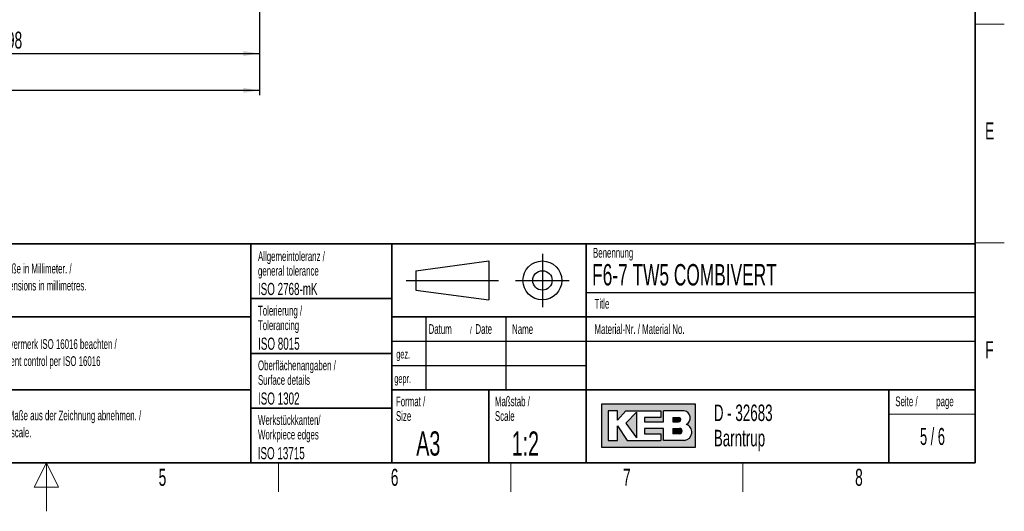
# Paper-space layout 'Blatt5' of a CAD drawing. Header units: millimetres. Extents: x 5 to 418, y 2 to 292.
# Tile 12 of 30: x 211 to 414, y 2 to 103. Entities that reach past the tile are written whole.
import ezdxf

# ---------------------------------------------------------------- set-up
doc = ezdxf.new("R2010")
doc.units = ezdxf.units.MM
doc.layers.add('SLD-0', color=7, linetype='Continuous')
doc.styles.add('SLDTEXTSTYLE1', font='TXT', dxfattribs={"width": 0.605})
doc.styles.add('SLDTEXTSTYLE2', font='TXT', dxfattribs={"width": 0.563})
doc.dimstyles.new('SLDDIMSTYLE6', dxfattribs={"dimtxt": 3.5, "dimasz": 3.302, "dimexe": 0, "dimexo": 0.0625, "dimgap": 0.875, "dimtad": 1, "dimlfac": 2, "dimrnd": 1e-09, "dimzin": 12, "dimdsep": 46, "dimtxsty": 'SLDTEXTSTYLE1', "dimsah": 1, "dimcen": 0.09, "dimadec": 0, "dimazin": 3, "dimtfac": 1, "dimtofl": 0, "dimtmove": 0, "dimatfit": 3, "dimfxl": 1, "dimfrac": 2, "dimtolj": 1, "dimtzin": 12, "dimarcsym": 0})

# ---------------------------------------------------------------- blocks, each defined once
blk = doc.blocks.new('_D_33')
at = {"layer": 'SLD-0', "color": 7}
for p, q in [((113.2925860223, 145.9183189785), (113.2925860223, 87.5958712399)), ((260.7925860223, 125.1683189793), (260.7925860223, 87.5958712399)), ((260.7925860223, 88.5958712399), (113.2925860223, 88.5958712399))]:
    blk.add_line(p, q, dxfattribs=at)
for points in [[(113.2925860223, 88.5958712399), (116.5945860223, 88.0878712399), (116.5945860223, 89.1038712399)], [(260.7925860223, 88.5958712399), (257.4905860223, 89.1038712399), (257.4905860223, 88.0878712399)]]:
    blk.add_solid(points, dxfattribs=at)
at = {"layer": 'SLD-0', "color": 7, "insert": (183.032169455, 93.107608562), "char_height": 3.5, "attachment_point": 1, "style": 'SLDTEXTSTYLE1'}
blk.add_mtext('295', dxfattribs=at)
blk = doc.blocks.new('_D_35')
at = {"layer": 'SLD-0', "color": 7}
for p, q in [((161.7925860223, 119.1683189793), (161.7925860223, 95.1819619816)), ((260.7925860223, 119.1683189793), (260.7925860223, 95.1819619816)), ((161.7925860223, 96.1819619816), (260.7925860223, 96.1819619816))]:
    blk.add_line(p, q, dxfattribs=at)
for points in [[(161.7925860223, 96.1819619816), (165.0945860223, 95.6739619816), (165.0945860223, 96.6899619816)], [(260.7925860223, 96.1819619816), (257.4905860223, 96.6899619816), (257.4905860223, 95.6739619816)]]:
    blk.add_solid(points, dxfattribs=at)
at = {"layer": 'SLD-0', "color": 7, "insert": (207.282169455, 100.6936993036), "char_height": 3.5, "attachment_point": 1, "style": 'SLDTEXTSTYLE1'}
blk.add_mtext('198', dxfattribs=at)

psp = doc.layouts.new('Blatt5')

# ---------------------------------------------------------------- hatches: boundary and pattern name
at = {"linetype": 'Continuous'}
h = psp.add_hatch(color=7, dxfattribs=at)
h.paths.add_polyline_path([(331.1423676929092, 15.18257760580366), (350.5207896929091, 15.18257760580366), (350.5207896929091, 24.04128480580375), (331.1423676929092, 24.04128480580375)], flags=0)
edge = h.paths.add_edge_path(flags=0)
edge.add_arc((347.9991875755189, 18.26988521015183), 1.720915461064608, -81.72003226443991, 70.17096003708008, ccw=False)
edge.add_line((348.2470169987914, 16.56690822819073), (348.2293995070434, 16.56675060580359))
edge.add_line((348.2293995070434, 16.56675060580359), (343.8767592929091, 16.56675060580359))
edge.add_line((343.8767592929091, 16.56675060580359), (343.8767592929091, 19.05826200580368))
edge.add_line((343.8767592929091, 19.05826200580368), (340.0010748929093, 19.05826200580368))
edge.add_line((340.0010748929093, 19.05826200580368), (340.0010748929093, 17.95092360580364))
edge.add_line((340.0010748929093, 17.95092360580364), (343.3230900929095, 17.95092360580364))
edge.add_line((343.3230900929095, 17.95092360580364), (343.3230900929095, 16.56675060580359))
edge.add_line((343.3230900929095, 16.56675060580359), (336.4022250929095, 16.56675060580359))
edge.add_line((336.4022250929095, 16.56675060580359), (334.4643828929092, 19.61193120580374))
edge.add_line((334.4643828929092, 19.61193120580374), (334.4643828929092, 16.56675060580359))
edge.add_line((334.4643828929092, 16.56675060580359), (332.5265406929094, 16.56675060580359))
edge.add_line((332.5265406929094, 16.56675060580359), (332.5265406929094, 22.65711180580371))
edge.add_line((332.5265406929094, 22.65711180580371), (334.4643828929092, 22.65711180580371))
edge.add_line((334.4643828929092, 22.65711180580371), (334.4643828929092, 20.71926960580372))
edge.add_line((334.4643828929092, 20.71926960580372), (336.1253904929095, 22.65711180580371))
edge.add_line((336.1253904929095, 22.65711180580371), (343.3230900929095, 22.65711180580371))
edge.add_line((343.3230900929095, 22.65711180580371), (343.3230900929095, 21.27293880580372))
edge.add_line((343.3230900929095, 21.27293880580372), (340.0010748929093, 21.27293880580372))
edge.add_line((340.0010748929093, 21.27293880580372), (340.0010748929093, 20.44243500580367))
edge.add_line((340.0010748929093, 20.44243500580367), (343.8767592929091, 20.44243500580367))
edge.add_line((343.8767592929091, 20.44243500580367), (343.8767592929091, 22.65711180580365))
edge.add_line((343.8767592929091, 22.65711180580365), (348.1497422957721, 22.65711180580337))
edge.add_line((348.1497422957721, 22.65711180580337), (348.151741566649, 22.65711180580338))
edge.add_line((348.151741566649, 22.65711180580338), (348.1521661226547, 22.65713246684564))
edge.add_arc((347.9523797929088, 21.20834406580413), 1.462498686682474, -64.4589412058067, 82.1484933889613, ccw=False)
psp.add_hatch(color=7, dxfattribs=at).paths.add_polyline_path([(338.3400672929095, 17.12041980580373), (338.3400672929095, 22.38027720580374), (336.1253904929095, 20.16560040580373)], flags=0)
h = psp.add_hatch(color=7, dxfattribs=at)
edge = h.paths.add_edge_path(flags=0)
edge.add_line((345.8146014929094, 20.44243500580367), (346.974194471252, 20.44243500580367))
edge.add_arc((347.0534490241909, 20.85768690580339), 0.4227474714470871, 259.1945394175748, 460.8054605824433)
edge.add_line((346.9741944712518, 21.27293880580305), (345.8146014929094, 21.27293880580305))
edge.add_line((345.8146014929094, 21.27293880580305), (345.8146014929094, 20.44243500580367))
h = psp.add_hatch(color=7, dxfattribs=at)
edge = h.paths.add_edge_path(flags=0)
edge.add_line((345.8146014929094, 17.95092360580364), (347.1991847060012, 17.95092360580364))
edge.add_arc((347.1991847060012, 18.50459280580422), 0.5536692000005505, 270.0000000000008, 450.0000000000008)
edge.add_line((347.1991847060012, 19.05826200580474), (347.1703327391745, 19.05826200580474))
edge.add_line((347.1703327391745, 19.05826200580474), (345.8146014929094, 19.05826200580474))
edge.add_line((345.8146014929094, 19.05826200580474), (345.8146014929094, 17.95092360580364))

# ---------------------------------------------------------------- linework, layer by layer
at = {"layer": 'SLD-0', "lineweight": 35}
for p, q in [((408, 12), (408, 282.5)), ((135, 57), (408, 57)), ((259, 57), (259, 12)), ((288, 57), (288, 12)), ((328, 57.0000000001), (328, 12)), ((408, 57), (408, 12)), ((259, 45.75), (288, 45.75)), ((202.5, 42), (259, 42)), ((408, 42), (288, 42)), ((259, 34.5), (288, 34.5)), ((202.5, 27), (259, 27)), ((288, 27), (408, 27)), ((308, 27), (308, 12)), ((390.2572074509, 27), (390.2572074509, 12)), ((259, 23.25), (288, 23.25)), ((26, 12), (408, 12)), ((135, 12), (408, 12))]:
    psp.add_line(p, q, dxfattribs=at)
at = {"layer": 'SLD-0', "lineweight": 18}
for p, q in [((408, 102.25), (414, 102.25)), ((408, 57.25), (414, 57.25)), ((390.2572074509, 22), (408, 22)), ((217, 12), (214.5, 7)), ((217, 2), (217, 12)), ((219.5, 7), (217, 12)), ((264.75, 6), (264.75, 12)), ((312.5, 6), (312.5, 12)), ((360.25, 6), (360.25, 12)), ((214.5, 7), (219.5, 7))]:
    psp.add_line(p, q, dxfattribs=at)
at = {"layer": 'SLD-0'}
for p, q in [((319, 55), (319, 44)), ((293, 51.5), (308, 53.5)), ((308, 53.5), (308, 45.5)), ((293, 51.5), (293, 47.5)), ((291, 49.5), (310, 49.5)), ((313.5, 49.5), (324.5, 49.5)), ((293, 47.5), (308, 45.5)), ((328, 47.0000000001), (408, 47.0000000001)), ((295, 42), (295, 27)), ((311.5, 42), (311.5, 27)), ((288, 37), (408, 37)), ((288, 32), (328, 32)), ((348.1497422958, 22.6571118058), (348.1517415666, 22.6571118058)), ((348.1517415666, 22.6571118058), (348.1521661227, 22.6571324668)), ((348.229399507, 16.5667506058), (348.2470169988, 16.5669082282))]:
    psp.add_line(p, q, dxfattribs=at)
at = {"layer": 'SLD-0', "linetype": 'Continuous'}
for p, q in [((350.5207896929, 24.0412848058), (331.1423676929, 24.0412848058)), ((331.1423676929, 24.0412848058), (331.1423676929, 15.1825776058)), ((334.4643828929, 22.6571118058), (332.5265406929, 22.6571118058)), ((332.5265406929, 22.6571118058), (332.5265406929, 16.5667506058)), ((334.4643828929, 20.7192696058), (336.1253904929, 22.6571118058)), ((334.4643828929, 20.7192696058), (334.4643828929, 22.6571118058)), ((336.1253904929, 22.6571118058), (343.3230900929, 22.6571118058)), ((338.3400672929, 22.3802772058), (336.1253904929, 20.1656004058)), ((338.3400672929, 22.3802772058), (338.3400672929, 17.1204198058)), ((343.3230900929, 22.6571118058), (343.3230900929, 21.2729388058)), ((348.1497422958, 22.6571118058), (343.8767592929, 22.6571118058)), ((343.8767592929, 20.4424350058), (343.8767592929, 22.6571118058)), ((348.1497422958, 22.6571118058), (348.1517415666, 22.6571118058)), ((348.1517415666, 22.6571118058), (348.1521661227, 22.6571324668)), ((350.5207896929, 15.1825776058), (350.5207896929, 24.0412848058)), ((340.0010748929, 21.2729388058), (340.0010748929, 20.4424350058)), ((343.3230900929, 21.2729388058), (340.0010748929, 21.2729388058)), ((340.0010748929, 20.4424350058), (343.8767592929, 20.4424350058)), ((345.8146014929, 21.2729388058), (346.9741944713, 21.2729388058)), ((345.8146014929, 21.2729388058), (345.8146014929, 20.4424350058)), ((345.8146014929, 20.4424350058), (346.9741944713, 20.4424350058)), ((334.4643828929, 16.5667506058), (334.4643828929, 19.6119312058)), ((334.4643828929, 19.6119312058), (336.4022250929, 16.5667506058)), ((336.1253904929, 20.1656004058), (338.3400672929, 17.1204198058)), ((340.0010748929, 19.0582620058), (340.0010748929, 17.9509236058)), ((343.8767592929, 19.0582620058), (340.0010748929, 19.0582620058)), ((343.8767592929, 16.5667506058), (343.8767592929, 19.0582620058)), ((345.8146014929, 19.0582620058), (347.199184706, 19.0582620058)), ((345.8146014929, 19.0582620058), (345.8146014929, 17.9509236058)), ((347.1703327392, 19.0582620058), (347.199184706, 19.0582620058)), ((332.5265406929, 16.5667506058), (334.4643828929, 16.5667506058)), ((336.4022250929, 16.5667506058), (343.3230900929, 16.5667506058)), ((340.0010748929, 17.9509236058), (343.3230900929, 17.9509236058)), ((343.3230900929, 17.9509236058), (343.3230900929, 16.5667506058)), ((348.229399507, 16.5667506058), (343.8767592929, 16.5667506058)), ((347.199184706, 17.9509236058), (345.8146014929, 17.9509236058)), ((348.229399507, 16.5667506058), (348.2470169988, 16.5669082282)), ((331.1423676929, 15.1825776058), (350.5207896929, 15.1825776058))]:
    psp.add_line(p, q, dxfattribs=at)
at = {"layer": 'SLD-0'}
for radius in [3.999999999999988, 1.999999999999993]:
    psp.add_circle((319, 49.5), radius, dxfattribs=at)
at = {"layer": 'SLD-0', "linetype": 'Continuous'}
for centre, radius, start, end in [((347.9523797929, 21.2083440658), 1.46249868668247, 295.5410587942, 82.1484933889), ((347.0534490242, 20.8576869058), 0.4227474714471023, 259.1945394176, 100.8054605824), ((347.199184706, 18.5045928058), 0.5536692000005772, 270, 90), ((347.9991875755, 18.2698852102), 1.720915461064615, 278.2799677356, 70.1709600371)]:
    psp.add_arc(centre, radius, start, end, dxfattribs=at)

# ---------------------------------------------------------------- texts
at = {"layer": 'SLD-0'}
for s, insert, char_height, attachment_point, style in [('E', (410.9815679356, 82.0010772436), 3.5, 2, 'SLDTEXTSTYLE1'), ('Allgemeintoleranz /', (260.5043854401, 55.4784419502), 2, 1, 'SLDTEXTSTYLE1'), ('Benennung', (329.4092408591, 56.1865848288), 2, 1, 'SLDTEXTSTYLE1'), ('Alle Maße in Millimeter. /', (204.4639500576, 52.9388226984), 2, 1, 'SLDTEXTSTYLE1'), ('F6-7 TW5 COMBIVERT', (329.222041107, 52.8643539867), 4.4, 1, 'SLDTEXTSTYLE1'), ('general tolerance', (260.5043854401, 52.4784419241), 2, 1, 'SLDTEXTSTYLE1'), ('All dimensions in millimetres.', (204.4639500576, 49.4388225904), 2, 1, 'SLDTEXTSTYLE1'), ('ISO 2768-mK', (260.4940938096, 48.9932287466), 2.5, 1, 'SLDTEXTSTYLE1'), ('Title', (329.7169273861, 45.7051426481), 2, 1, 'SLDTEXTSTYLE1'), ('Tolerierung /', (260.5022836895, 44.2785453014), 2, 1, 'SLDTEXTSTYLE1'), ('Tolerancing', (260.5022836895, 41.2785452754), 2, 1, 'SLDTEXTSTYLE1'), ('Datum', (295.5861619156, 40.5042457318), 2, 1, 'SLDTEXTSTYLE1'), ('Date', (305.2253980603, 40.5042457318), 2, 1, 'SLDTEXTSTYLE1'), ('Material-Nr. / Material No.', (329.7169273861, 40.4793879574), 2, 1, 'SLDTEXTSTYLE1'), ('/', (304.0691478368, 40.0041563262), 1.5, 1, 'SLDTEXTSTYLE1'), ('Name', (312.770034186, 40.4793879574), 2, 1, 'SLDTEXTSTYLE1'), ('Schutzvermerk ISO 16016 beachten /', (204.4639500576, 37.4058096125), 2, 1, 'SLDTEXTSTYLE1'), ('ISO 8015', (260.5277662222, 37.732972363), 2.5, 1, 'SLDTEXTSTYLE1'), ('F', (410.9536166, 37.0010772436), 3.5, 2, 'SLDTEXTSTYLE1'), ('gez.', (288.9470592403, 35.2328921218), 1.8, 1, 'SLDTEXTSTYLE1'), ('Document control per ISO 16016', (204.4639500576, 33.9058095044), 2, 1, 'SLDTEXTSTYLE1'), ('Oberflächenangaben /', (260.5027641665, 33.0232290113), 2, 1, 'SLDTEXTSTYLE1'), ('Surface details', (260.5027641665, 30.0232289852), 2, 1, 'SLDTEXTSTYLE1'), ('gepr.', (288.5445949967, 30.2118970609), 1.8, 1, 'SLDTEXTSTYLE1'), ('ISO 1302', (260.5038336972, 26.4529504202), 2.5, 1, 'SLDTEXTSTYLE1'), ('Format /', (288.8790098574, 25.606905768), 2, 1, 'SLDTEXTSTYLE1'), ('Maßstab /', (309.2314641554, 25.6069055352), 2, 1, 'SLDTEXTSTYLE1'), ('Seite /', (391.5827404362, 25.611128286), 2, 1, 'SLDTEXTSTYLE1'), ('page', (399.9962824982, 25.6114133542), 2, 1, 'SLDTEXTSTYLE1'), ('Keine Maße aus der Zeichnung abnehmen. /', (204.4639500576, 22.7290049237), 2, 1, 'SLDTEXTSTYLE1'), ('Size', (288.8790098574, 22.6069057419), 2, 1, 'SLDTEXTSTYLE1'), ('Scale', (309.2314641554, 22.6069055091), 2, 1, 'SLDTEXTSTYLE1'), ('D - 32683', (354.2591907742, 23.9656567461), 3.4, 1, 'SLDTEXTSTYLE1'), ('Werkstückkanten/', (260.5090753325, 21.7906368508), 2, 1, 'SLDTEXTSTYLE1'), ('Do not scale.', (204.4639500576, 19.2290048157), 2, 1, 'SLDTEXTSTYLE1'), ('Workpiece edges', (260.5090753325, 18.7906368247), 2, 1, 'SLDTEXTSTYLE1'), ('A3', (293.0566699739, 18.4626222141), 5, 1, 'SLDTEXTSTYLE1'), ('1:2', (312.6833009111, 18.426931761), 5, 1, 'SLDTEXTSTYLE1'), ('Barntrup', (354.2591907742, 18.765656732), 3.4, 1, 'SLDTEXTSTYLE1'), ('5 / 6', (399.22739661, 19.1523676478), 3.5, 2, 'SLDTEXTSTYLE2'), ('ISO 13715', (260.4472726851, 15.2160422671), 2.5, 1, 'SLDTEXTSTYLE1'), ('5', (240.8527123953, 10.7429955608), 3.5, 2, 'SLDTEXTSTYLE1'), ('6', (288.6027123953, 10.7429955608), 3.5, 2, 'SLDTEXTSTYLE1'), ('7', (336.3527123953, 10.7429955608), 3.5, 2, 'SLDTEXTSTYLE1'), ('8', (384.1027123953, 10.7429955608), 3.5, 2, 'SLDTEXTSTYLE1')]:
    psp.add_mtext(s, dxfattribs=dict(at, insert=insert, char_height=char_height, attachment_point=attachment_point, style=style))

# ---------------------------------------------------------------- dimensions: what is measured, and where the dimension line sits
at = {"layer": 'SLD-0', "color": 7}
for base, p1, p2, picture, middle in [((113.2925860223, 88.5958712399), (260.7925860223, 125.1683189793), (113.2925860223, 145.9183189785), '_D_33', (187.0425860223, 88.5958712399)), ((260.7925860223, 96.1819619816), (161.7925860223, 119.1683189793), (260.7925860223, 119.1683189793), '_D_35', (211.2925860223, 96.1819619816))]:
    dim = psp.add_linear_dim(base=base, p1=p1, p2=p2, dimstyle='SLDDIMSTYLE6', dxfattribs=at)
    dim.commit()
    dim.dimension.update_dxf_attribs({"geometry": picture, "text_midpoint": middle, "dimtype": 160})

doc.saveas('drawing.dxf')
